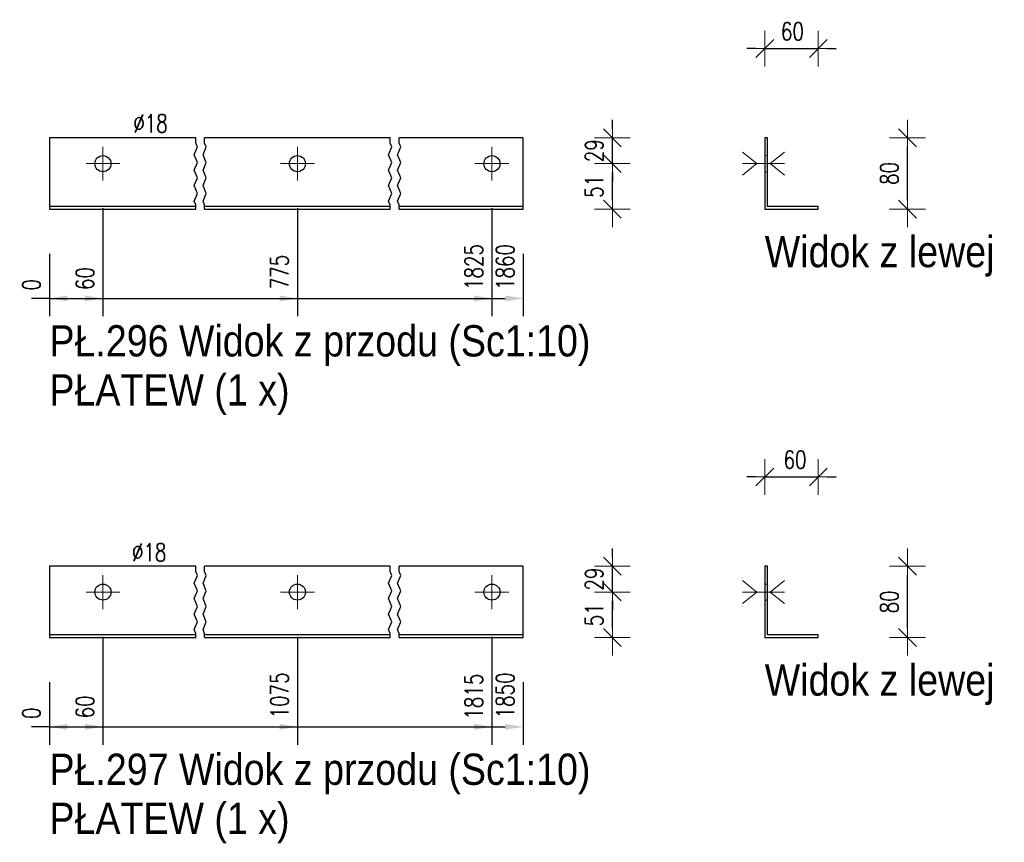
# Model space of a CAD drawing. Header units: millimetres. Extents: x -134 to 978, y 9358 to 10027.
# Tile 41 of 44: x 633 to 743, y 9795 to 9887. Entities that reach past the tile are written whole.
import ezdxf

# ---------------------------------------------------------------- set-up
doc = ezdxf.new("R2010")
doc.units = ezdxf.units.MM
doc.header["$LTSCALE"] = 10
doc.linetypes.add('HIDDEN', pattern=[0.375, 0.25, -0.125])
doc.linetypes.add('MITTE', pattern=[2, 1.25, -0.25, 0.25, -0.25])
doc.layers.get('Defpoints').update_dxf_attribs({"color": 1})
for name, color, linetype, lineweight in [('PS_Bolt', 4, 'Continuous', 13), ('PS_DIM', 4, 'Continuous', 13), ('PS_Hidden', 2, 'HIDDEN', 9), ('PS_Mid', 5, 'MITTE', 15), ('PS_Shape', 161, 'Continuous', 30), ('PS_SOLID', 7, 'Continuous', 30), ('PS_TEXT', 3, 'Continuous', 18)]:
    doc.layers.add(name, color=color, linetype=linetype, lineweight=lineweight)
doc.styles.add('gil', font='txt', dxfattribs={"width": 0.9})
doc.styles.add('simplex', font='simplex.shx', dxfattribs={"width": 0.75})
doc.dimstyles.new('1_10_GŁ_DS1-LS10', dxfattribs={"dimtxt": 2, "dimasz": 2, "dimexe": 2, "dimexo": 5, "dimgap": 1, "dimtad": 1, "dimjust": 4, "dimdec": 0, "dimlfac": 10, "dimtxsty": 'simplex', "dimblk1": 'NONE', "dimsah": 1, "dimcen": 2, "dimclrd": 256, "dimclre": 256, "dimclrt": 3, "dimadec": 1, "dimazin": 0, "dimtfac": 1, "dimtdec": 0, "dimtmove": 2, "dimatfit": 3, "dimfxl": 1, "dimarcsym": 0})
doc.dimstyles.new('1_10_PRZ_DS1-LS10', dxfattribs={"dimtxt": 2, "dimasz": 1, "dimexe": 2, "dimexo": 5, "dimgap": 1, "dimtad": 1, "dimdec": 0, "dimlfac": 10, "dimtxsty": 'simplex', "dimblk": 'dimznak', "dimcen": 2, "dimse1": 1, "dimse2": 1, "dimclrt": 3, "dimadec": 1, "dimazin": 0, "dimtfac": 1, "dimtdec": 0, "dimtix": 1, "dimtmove": 2, "dimatfit": 3, "dimldrblk": 'dim-grot', "dimfxl": 1, "dimarcsym": 0})

# ---------------------------------------------------------------- blocks, each defined once
blk = doc.blocks.new('*D418')
at = {"layer": 'Defpoints', "color": 0, "transparency": 16777216}
for p in [(636, 9865.44), (636, 9865.44), (636, 9855.44)]:
    blk.add_point(p, dxfattribs=at)
at = {"layer": 'PS_DIM', "lineweight": -2, "transparency": 16777216}
for p, q in [((636, 9860.44), (636, 9853.44)), ((636, 9860.44), (636, 9853.44)), ((636, 9855.44), (634, 9855.44)), ((636, 9855.44), (636, 9855.44)), ((638, 9855.44), (640, 9855.44))]:
    blk.add_line(p, q, dxfattribs=at)
at = {"layer": 'PS_DIM', "transparency": 16777216}
blk.add_solid([(638, 9855.77), (638, 9855.11), (636, 9855.44)], dxfattribs=at)
at = {"layer": 'PS_DIM', "color": 3, "transparency": 16777216, "insert": (633.98, 9856.96), "char_height": 2, "attachment_point": 5, "rotation": 90, "style": 'simplex'}
blk.add_mtext('0', dxfattribs=at)
blk = doc.blocks.new('_None')
blk = doc.blocks.new('*D419')
at = {"layer": 'Defpoints', "color": 0, "transparency": 16777216}
for p in [(642, 9870.54), (636, 9865.44), (642, 9855.44)]:
    blk.add_point(p, dxfattribs=at)
at = {"layer": 'PS_DIM', "lineweight": -2, "transparency": 16777216}
for p, q in [((642, 9865.54), (642, 9853.44)), ((636, 9860.44), (636, 9853.44)), ((636, 9855.44), (640, 9855.44))]:
    blk.add_line(p, q, dxfattribs=at)
at = {"layer": 'PS_DIM', "transparency": 16777216}
blk.add_solid([(640, 9855.77), (640, 9855.11), (642, 9855.44)], dxfattribs=at)
at = {"layer": 'PS_DIM', "color": 3, "transparency": 16777216, "insert": (639.98, 9857.67), "char_height": 2, "attachment_point": 5, "rotation": 90, "style": 'simplex'}
blk.add_mtext('60', dxfattribs=at)
blk = doc.blocks.new('*D420')
at = {"layer": 'Defpoints', "color": 0, "transparency": 16777216}
for p in [(663.8, 9870.54), (636, 9865.44), (663.8, 9855.44)]:
    blk.add_point(p, dxfattribs=at)
at = {"layer": 'PS_DIM', "lineweight": -2, "transparency": 16777216}
for p, q in [((663.8, 9865.54), (663.8, 9853.44)), ((636, 9860.44), (636, 9853.44)), ((636, 9855.44), (661.8, 9855.44))]:
    blk.add_line(p, q, dxfattribs=at)
at = {"layer": 'PS_DIM', "transparency": 16777216}
blk.add_solid([(661.8, 9855.77), (661.8, 9855.11), (663.8, 9855.44)], dxfattribs=at)
at = {"layer": 'PS_DIM', "color": 3, "transparency": 16777216, "insert": (661.78, 9858.39), "char_height": 2, "attachment_point": 5, "rotation": 90, "style": 'simplex'}
blk.add_mtext('775', dxfattribs=at)
blk = doc.blocks.new('*D421')
at = {"layer": 'Defpoints', "color": 0, "transparency": 16777216}
for p in [(685.6, 9870.54), (636, 9865.44), (685.6, 9855.44)]:
    blk.add_point(p, dxfattribs=at)
at = {"layer": 'PS_DIM', "lineweight": -2, "transparency": 16777216}
for p, q in [((685.6, 9865.54), (685.6, 9853.44)), ((636, 9860.44), (636, 9853.44)), ((636, 9855.44), (683.6, 9855.44))]:
    blk.add_line(p, q, dxfattribs=at)
at = {"layer": 'PS_DIM', "transparency": 16777216}
blk.add_solid([(683.6, 9855.77), (683.6, 9855.11), (685.6, 9855.44)], dxfattribs=at)
at = {"layer": 'PS_DIM', "color": 3, "transparency": 16777216, "insert": (683.58, 9858.96), "char_height": 2, "attachment_point": 5, "rotation": 90, "style": 'simplex'}
blk.add_mtext('1825', dxfattribs=at)
blk = doc.blocks.new('*D422')
at = {"layer": 'Defpoints', "color": 0, "transparency": 16777216}
for p in [(636, 9865.44), (689.1, 9865.44), (689.1, 9855.44)]:
    blk.add_point(p, dxfattribs=at)
at = {"layer": 'PS_DIM', "lineweight": -2, "transparency": 16777216}
for p, q in [((636, 9860.44), (636, 9853.44)), ((689.1, 9860.44), (689.1, 9853.44)), ((636, 9855.44), (687.1, 9855.44))]:
    blk.add_line(p, q, dxfattribs=at)
at = {"layer": 'PS_DIM', "transparency": 16777216}
blk.add_solid([(687.1, 9855.77), (687.1, 9855.11), (689.1, 9855.44)], dxfattribs=at)
at = {"layer": 'PS_DIM', "color": 3, "transparency": 16777216, "insert": (687.08, 9858.96), "char_height": 2, "attachment_point": 5, "rotation": 90, "style": 'simplex'}
blk.add_mtext('1860', dxfattribs=at)
blk = doc.blocks.new('dimznak')
at = {"color": 0}
for points in [[(0, 2), (0, -2)], [(-2, 0), (2, 0)]]:
    blk.add_lwpolyline(points, dxfattribs=at)
at = {"color": 2}
blk.add_lwpolyline([(1, 1), (-1, -1)], dxfattribs=at)
blk = doc.blocks.new('*D423')
at = {"layer": 'Defpoints', "color": 0, "transparency": 16777216}
for p in [(685.6, 9870.54), (699.1, 9870.54), (685.6, 9865.44)]:
    blk.add_point(p, dxfattribs=at)
at = {"layer": 'PS_DIM', "color": 0, "lineweight": -2, "transparency": 16777216}
blk.add_line((699.1, 9866.44), (699.1, 9869.54), dxfattribs=at)
for p, rotation in [((699.1, 9870.54), 90), ((699.1, 9865.44), 270)]:
    blk.add_blockref('dimznak', p, dxfattribs=dict(at, rotation=rotation))
at = {"layer": 'PS_DIM', "color": 3, "transparency": 16777216, "insert": (697.06, 9867.99), "char_height": 2, "attachment_point": 5, "rotation": 90, "style": 'simplex'}
blk.add_mtext('51', dxfattribs=at)
blk = doc.blocks.new('dim-grot')
blk.add_hatch(color=256).paths.add_polyline_path([(0, 0), (-2, 0.5), (-2, -0.5)])
blk.add_lwpolyline([(0, 0), (-2, 0.5), (-2, -0.5), (0, 0)])
blk = doc.blocks.new('*D424')
at = {"layer": 'Defpoints', "color": 0, "transparency": 16777216}
for p in [(685.6, 9873.44), (699.1, 9873.44), (685.6, 9870.54)]:
    blk.add_point(p, dxfattribs=at)
at = {"layer": 'PS_DIM', "color": 0, "lineweight": -2, "transparency": 16777216}
for p, q in [((699.1, 9874.44), (699.1, 9875.44)), ((699.1, 9870.54), (699.1, 9873.44)), ((699.1, 9869.54), (699.1, 9868.54))]:
    blk.add_line(p, q, dxfattribs=at)
for p, rotation in [((699.1, 9873.44), 270), ((699.1, 9870.54), 90)]:
    blk.add_blockref('dimznak', p, dxfattribs=dict(at, rotation=rotation))
at = {"layer": 'PS_DIM', "color": 3, "transparency": 16777216, "insert": (697.06, 9871.99), "char_height": 2, "attachment_point": 5, "rotation": 90, "style": 'simplex'}
blk.add_mtext('29', dxfattribs=at)
blk = doc.blocks.new('*D425')
at = {"layer": 'Defpoints', "color": 0, "transparency": 16777216}
for p in [(722.18, 9883.44), (716.18, 9873.44), (722.18, 9865.74)]:
    blk.add_point(p, dxfattribs=at)
at = {"layer": 'PS_DIM', "color": 0, "lineweight": -2, "transparency": 16777216}
for p, q in [((715.18, 9883.44), (714.18, 9883.44)), ((716.18, 9883.44), (722.18, 9883.44)), ((723.18, 9883.44), (724.18, 9883.44))]:
    blk.add_line(p, q, dxfattribs=at)
blk.add_blockref('dimznak', (716.18, 9883.44), dxfattribs=at)
at = {"layer": 'PS_DIM', "color": 0, "lineweight": -2, "transparency": 16777216, "rotation": 180}
blk.add_blockref('dimznak', (722.18, 9883.44), dxfattribs=at)
at = {"layer": 'PS_DIM', "color": 3, "transparency": 16777216, "insert": (719.28, 9885.36), "char_height": 2, "attachment_point": 5, "style": 'simplex'}
blk.add_mtext('60', dxfattribs=at)
blk = doc.blocks.new('*D426')
at = {"layer": 'Defpoints', "color": 0, "transparency": 16777216}
for p in [(722.18, 9873.44), (732.18, 9873.44), (722.18, 9865.44)]:
    blk.add_point(p, dxfattribs=at)
at = {"layer": 'PS_DIM', "color": 0, "lineweight": -2, "transparency": 16777216}
blk.add_line((732.18, 9866.44), (732.18, 9872.44), dxfattribs=at)
for p, rotation in [((732.18, 9873.44), 90), ((732.18, 9865.44), 270)]:
    blk.add_blockref('dimznak', p, dxfattribs=dict(at, rotation=rotation))
at = {"layer": 'PS_DIM', "color": 3, "transparency": 16777216, "insert": (730.14, 9869.44), "char_height": 2, "attachment_point": 5, "rotation": 90, "style": 'simplex'}
blk.add_mtext('80', dxfattribs=at)
blk = doc.blocks.new('*D427')
at = {"layer": 'Defpoints', "color": 0, "transparency": 16777216}
for p in [(636, 9817.44), (636, 9817.44), (636, 9807.44)]:
    blk.add_point(p, dxfattribs=at)
at = {"layer": 'PS_DIM', "lineweight": -2, "transparency": 16777216}
for p, q in [((636, 9812.44), (636, 9805.44)), ((636, 9812.44), (636, 9805.44)), ((636, 9807.44), (634, 9807.44)), ((636, 9807.44), (636, 9807.44)), ((638, 9807.44), (640, 9807.44))]:
    blk.add_line(p, q, dxfattribs=at)
at = {"layer": 'PS_DIM', "transparency": 16777216}
blk.add_solid([(638, 9807.77), (638, 9807.11), (636, 9807.44)], dxfattribs=at)
at = {"layer": 'PS_DIM', "color": 3, "transparency": 16777216, "insert": (633.98, 9808.96), "char_height": 2, "attachment_point": 5, "rotation": 90, "style": 'simplex'}
blk.add_mtext('0', dxfattribs=at)
blk = doc.blocks.new('*D428')
at = {"layer": 'Defpoints', "color": 0, "transparency": 16777216}
for p in [(642, 9822.54), (636, 9817.44), (642, 9807.44)]:
    blk.add_point(p, dxfattribs=at)
at = {"layer": 'PS_DIM', "lineweight": -2, "transparency": 16777216}
for p, q in [((642, 9817.54), (642, 9805.44)), ((636, 9812.44), (636, 9805.44)), ((636, 9807.44), (640, 9807.44))]:
    blk.add_line(p, q, dxfattribs=at)
at = {"layer": 'PS_DIM', "transparency": 16777216}
blk.add_solid([(640, 9807.77), (640, 9807.11), (642, 9807.44)], dxfattribs=at)
at = {"layer": 'PS_DIM', "color": 3, "transparency": 16777216, "insert": (639.98, 9809.67), "char_height": 2, "attachment_point": 5, "rotation": 90, "style": 'simplex'}
blk.add_mtext('60', dxfattribs=at)
blk = doc.blocks.new('*D429')
at = {"layer": 'Defpoints', "color": 0, "transparency": 16777216}
for p in [(663.8, 9822.54), (636, 9817.44), (663.8, 9807.44)]:
    blk.add_point(p, dxfattribs=at)
at = {"layer": 'PS_DIM', "lineweight": -2, "transparency": 16777216}
for p, q in [((663.8, 9817.54), (663.8, 9805.44)), ((636, 9812.44), (636, 9805.44)), ((636, 9807.44), (661.8, 9807.44))]:
    blk.add_line(p, q, dxfattribs=at)
at = {"layer": 'PS_DIM', "transparency": 16777216}
blk.add_solid([(661.8, 9807.77), (661.8, 9807.11), (663.8, 9807.44)], dxfattribs=at)
at = {"layer": 'PS_DIM', "color": 3, "transparency": 16777216, "insert": (661.78, 9810.96), "char_height": 2, "attachment_point": 5, "rotation": 90, "style": 'simplex'}
blk.add_mtext('1075', dxfattribs=at)
blk = doc.blocks.new('*D430')
at = {"layer": 'Defpoints', "color": 0, "transparency": 16777216}
for p in [(685.6, 9822.54), (636, 9817.44), (685.6, 9807.44)]:
    blk.add_point(p, dxfattribs=at)
at = {"layer": 'PS_DIM', "lineweight": -2, "transparency": 16777216}
for p, q in [((685.6, 9817.54), (685.6, 9805.44)), ((636, 9812.44), (636, 9805.44)), ((636, 9807.44), (683.6, 9807.44))]:
    blk.add_line(p, q, dxfattribs=at)
at = {"layer": 'PS_DIM', "transparency": 16777216}
blk.add_solid([(683.6, 9807.77), (683.6, 9807.11), (685.6, 9807.44)], dxfattribs=at)
at = {"layer": 'PS_DIM', "color": 3, "transparency": 16777216, "insert": (683.58, 9810.82), "char_height": 2, "attachment_point": 5, "rotation": 90, "style": 'simplex'}
blk.add_mtext('1815', dxfattribs=at)
blk = doc.blocks.new('*D431')
at = {"layer": 'Defpoints', "color": 0, "transparency": 16777216}
for p in [(636, 9817.44), (689.1, 9817.44), (689.1, 9807.44)]:
    blk.add_point(p, dxfattribs=at)
at = {"layer": 'PS_DIM', "lineweight": -2, "transparency": 16777216}
for p, q in [((636, 9812.44), (636, 9805.44)), ((689.1, 9812.44), (689.1, 9805.44)), ((636, 9807.44), (687.1, 9807.44))]:
    blk.add_line(p, q, dxfattribs=at)
at = {"layer": 'PS_DIM', "transparency": 16777216}
blk.add_solid([(687.1, 9807.77), (687.1, 9807.11), (689.1, 9807.44)], dxfattribs=at)
at = {"layer": 'PS_DIM', "color": 3, "transparency": 16777216, "insert": (687.08, 9810.96), "char_height": 2, "attachment_point": 5, "rotation": 90, "style": 'simplex'}
blk.add_mtext('1850', dxfattribs=at)
blk = doc.blocks.new('*D432')
at = {"layer": 'Defpoints', "color": 0, "transparency": 16777216}
for p in [(685.6, 9822.54), (699.1, 9822.54), (685.6, 9817.44)]:
    blk.add_point(p, dxfattribs=at)
at = {"layer": 'PS_DIM', "color": 0, "lineweight": -2, "transparency": 16777216}
blk.add_line((699.1, 9818.44), (699.1, 9821.54), dxfattribs=at)
for p, rotation in [((699.1, 9822.54), 90), ((699.1, 9817.44), 270)]:
    blk.add_blockref('dimznak', p, dxfattribs=dict(at, rotation=rotation))
at = {"layer": 'PS_DIM', "color": 3, "transparency": 16777216, "insert": (697.06, 9819.99), "char_height": 2, "attachment_point": 5, "rotation": 90, "style": 'simplex'}
blk.add_mtext('51', dxfattribs=at)
blk = doc.blocks.new('*D433')
at = {"layer": 'Defpoints', "color": 0, "transparency": 16777216}
for p in [(685.6, 9825.44), (699.1, 9825.44), (685.6, 9822.54)]:
    blk.add_point(p, dxfattribs=at)
at = {"layer": 'PS_DIM', "color": 0, "lineweight": -2, "transparency": 16777216}
for p, q in [((699.1, 9826.44), (699.1, 9827.44)), ((699.1, 9822.54), (699.1, 9825.44)), ((699.1, 9821.54), (699.1, 9820.54))]:
    blk.add_line(p, q, dxfattribs=at)
for p, rotation in [((699.1, 9825.44), 270), ((699.1, 9822.54), 90)]:
    blk.add_blockref('dimznak', p, dxfattribs=dict(at, rotation=rotation))
at = {"layer": 'PS_DIM', "color": 3, "transparency": 16777216, "insert": (697.06, 9823.99), "char_height": 2, "attachment_point": 5, "rotation": 90, "style": 'simplex'}
blk.add_mtext('29', dxfattribs=at)
blk = doc.blocks.new('*D434')
at = {"layer": 'Defpoints', "color": 0, "transparency": 16777216}
for p in [(722.18, 9835.44), (716.18, 9825.44), (722.18, 9817.74)]:
    blk.add_point(p, dxfattribs=at)
at = {"layer": 'PS_DIM', "color": 0, "lineweight": -2, "transparency": 16777216}
for p, q in [((715.18, 9835.44), (714.18, 9835.44)), ((716.18, 9835.44), (722.18, 9835.44)), ((723.18, 9835.44), (724.18, 9835.44))]:
    blk.add_line(p, q, dxfattribs=at)
blk.add_blockref('dimznak', (716.18, 9835.44), dxfattribs=at)
at = {"layer": 'PS_DIM', "color": 0, "lineweight": -2, "transparency": 16777216, "rotation": 180}
blk.add_blockref('dimznak', (722.18, 9835.44), dxfattribs=at)
at = {"layer": 'PS_DIM', "color": 3, "transparency": 16777216, "insert": (719.57, 9837.37), "char_height": 2, "attachment_point": 5, "style": 'simplex'}
blk.add_mtext('60', dxfattribs=at)
blk = doc.blocks.new('*D435')
at = {"layer": 'Defpoints', "color": 0, "transparency": 16777216}
for p in [(722.18, 9825.44), (732.18, 9825.44), (722.18, 9817.44)]:
    blk.add_point(p, dxfattribs=at)
at = {"layer": 'PS_DIM', "color": 0, "lineweight": -2, "transparency": 16777216}
blk.add_line((732.18, 9818.44), (732.18, 9824.44), dxfattribs=at)
for p, rotation in [((732.18, 9825.44), 90), ((732.18, 9817.44), 270)]:
    blk.add_blockref('dimznak', p, dxfattribs=dict(at, rotation=rotation))
at = {"layer": 'PS_DIM', "color": 3, "transparency": 16777216, "insert": (730.14, 9821.44), "char_height": 2, "attachment_point": 5, "rotation": 90, "style": 'simplex'}
blk.add_mtext('80', dxfattribs=at)
blk = doc.blocks.new('*X870')
at = {"color": 3, "linetype": 'Continuous'}
blk.add_line((685.6, 9870.54), (685.6, 9870.54), dxfattribs=at)
blk.add_line((685.6, 9870.54), (685.6, 9870.54), dxfattribs=at)
blk.add_line((685.6, 9870.54), (685.6, 9870.54), dxfattribs=at)
blk.add_line((685.6, 9870.54), (685.6, 9870.54), dxfattribs=at)
blk.add_line((685.6, 9870.54), (685.6, 9870.54), dxfattribs=at)
blk = doc.blocks.new('*X871')
at = {"color": 3, "linetype": 'Continuous'}
blk.add_line((642, 9870.54), (642, 9870.54), dxfattribs=at)
blk.add_line((642, 9870.54), (642, 9870.54), dxfattribs=at)
blk.add_line((642, 9870.54), (642, 9870.54), dxfattribs=at)
blk.add_line((642, 9870.54), (642, 9870.54), dxfattribs=at)
blk.add_line((642, 9870.54), (642, 9870.54), dxfattribs=at)
blk = doc.blocks.new('*X872')
at = {"color": 1}
for p, q in [((652.4, 9872.85), (652.4, 9873.44)), ((653.4, 9872.85), (653.4, 9873.44)), ((674.2, 9872.85), (674.2, 9873.44)), ((675.2, 9872.85), (675.2, 9873.44)), ((652.22, 9871.54), (652.58, 9872.41)), ((652.58, 9872.41), (652.4, 9872.85)), ((653.22, 9871.54), (653.58, 9872.41)), ((653.58, 9872.41), (653.4, 9872.85)), ((674.02, 9871.54), (674.38, 9872.41)), ((674.38, 9872.41), (674.2, 9872.85)), ((675.02, 9871.54), (675.38, 9872.41)), ((675.38, 9872.41), (675.2, 9872.85)), ((652.58, 9870.68), (652.22, 9871.54)), ((653.58, 9870.68), (653.22, 9871.54)), ((674.38, 9870.68), (674.02, 9871.54)), ((675.38, 9870.68), (675.02, 9871.54)), ((652.22, 9869.81), (652.58, 9870.68)), ((652.58, 9868.94), (652.22, 9869.81)), ((653.22, 9869.81), (653.58, 9870.68)), ((653.58, 9868.94), (653.22, 9869.81)), ((674.02, 9869.81), (674.38, 9870.68)), ((674.38, 9868.94), (674.02, 9869.81)), ((675.02, 9869.81), (675.38, 9870.68)), ((675.38, 9868.94), (675.02, 9869.81)), ((652.22, 9868.08), (652.58, 9868.94)), ((653.22, 9868.08), (653.58, 9868.94)), ((674.02, 9868.08), (674.38, 9868.94)), ((675.02, 9868.08), (675.38, 9868.94)), ((652.58, 9867.21), (652.22, 9868.08)), ((653.58, 9867.21), (653.22, 9868.08)), ((674.38, 9867.21), (674.02, 9868.08)), ((675.38, 9867.21), (675.02, 9868.08)), ((652.22, 9866.34), (652.58, 9867.21)), ((653.22, 9866.34), (653.58, 9867.21)), ((674.02, 9866.34), (674.38, 9867.21)), ((675.02, 9866.34), (675.38, 9867.21)), ((652.4, 9865.91), (652.22, 9866.34)), ((652.4, 9865.44), (652.4, 9865.91)), ((653.4, 9865.91), (653.22, 9866.34)), ((653.4, 9865.44), (653.4, 9865.91)), ((674.2, 9865.91), (674.02, 9866.34)), ((674.2, 9865.44), (674.2, 9865.91)), ((675.2, 9865.91), (675.02, 9866.34)), ((675.2, 9865.44), (675.2, 9865.91))]:
    blk.add_line(p, q, dxfattribs=at)
at = {"layer": 'PS_Mid', "color": 5, "linetype": 'MITTE'}
for p, q in [((642, 9872.44), (642, 9868.64)), ((663.8, 9872.44), (663.8, 9868.64)), ((685.6, 9872.44), (685.6, 9868.64)), ((643.9, 9870.54), (640.1, 9870.54)), ((665.7, 9870.54), (661.9, 9870.54)), ((687.5, 9870.54), (683.7, 9870.54))]:
    blk.add_line(p, q, dxfattribs=at)
at = {"layer": 'PS_SOLID', "color": 7, "linetype": 'Continuous'}
for p, q in [((642, 9873.44), (636, 9873.44)), ((636, 9873.44), (636, 9865.74)), ((652.4, 9873.44), (642, 9873.44)), ((663.8, 9873.44), (653.4, 9873.44)), ((674.2, 9873.44), (663.8, 9873.44)), ((685.6, 9873.44), (675.2, 9873.44)), ((689.1, 9873.44), (685.6, 9873.44)), ((689.1, 9865.74), (689.1, 9873.44)), ((652.4, 9865.74), (636, 9865.74)), ((636, 9865.74), (636, 9865.44)), ((636, 9865.44), (652.4, 9865.44)), ((674.2, 9865.74), (653.4, 9865.74)), ((653.4, 9865.44), (674.2, 9865.44)), ((689.1, 9865.74), (675.2, 9865.74)), ((675.2, 9865.44), (689.1, 9865.44)), ((689.1, 9865.44), (689.1, 9865.74))]:
    blk.add_line(p, q, dxfattribs=at)
at = {"layer": 'PS_SOLID', "color": 7}
for centre in [(642, 9870.54), (663.8, 9870.54), (685.6, 9870.54)]:
    blk.add_circle(centre, 0.9, dxfattribs=at)
blk = doc.blocks.new('*X873')
at = {"color": 3, "style": 'gil', "width": 0.9}
for s, p in [('PŁ.296 Widok z przodu (Sc1:10)', (636, 9848.94)), ('PŁATEW (1 x)', (636, 9843.44))]:
    blk.add_text(s, height=3.5, dxfattribs=at).set_placement(p)
blk = doc.blocks.new('*X874')
at = {"color": 3, "linetype": 'Continuous'}
for p, q in [((713.68, 9871.82), (715.28, 9870.54)), ((718.38, 9871.82), (716.78, 9870.54)), ((715.28, 9870.54), (713.68, 9869.26)), ((718.38, 9870.54), (713.68, 9870.54)), ((716.78, 9870.54), (718.38, 9869.26))]:
    blk.add_line(p, q, dxfattribs=at)
blk = doc.blocks.new('*X875')
at = {"color": 3, "linetype": 'Continuous'}
for p, q in [((713.68, 9871.82), (715.28, 9870.54)), ((718.38, 9871.82), (716.78, 9870.54)), ((715.28, 9870.54), (713.68, 9869.26)), ((718.38, 9870.54), (713.68, 9870.54)), ((716.78, 9870.54), (718.38, 9869.26))]:
    blk.add_line(p, q, dxfattribs=at)
blk = doc.blocks.new('*X876')
at = {"layer": 'PS_Hidden', "color": 2, "linetype": 'HIDDEN'}
for p, q in [((716.48, 9871.44), (716.18, 9871.44)), ((716.18, 9869.64), (716.48, 9869.64))]:
    blk.add_line(p, q, dxfattribs=at)
at = {"layer": 'PS_SOLID', "color": 7, "linetype": 'Continuous'}
for p, q in [((716.48, 9873.44), (716.18, 9873.44)), ((716.18, 9873.44), (716.18, 9865.44)), ((716.48, 9870.54), (716.48, 9873.44)), ((716.48, 9865.74), (716.48, 9870.54)), ((716.18, 9865.44), (722.18, 9865.44)), ((722.18, 9865.74), (716.48, 9865.74)), ((722.18, 9865.44), (722.18, 9865.74))]:
    blk.add_line(p, q, dxfattribs=at)
blk = doc.blocks.new('*X877')
at = {"color": 3, "style": 'gil', "width": 0.9}
blk.add_text('Widok z lewej', height=3.5, dxfattribs=at).set_placement((716.18, 9858.94))
blk = doc.blocks.new('*X878')
at = {"color": 1}
for p, q in [((652.4, 9824.85), (652.4, 9825.44)), ((652.58, 9824.41), (652.4, 9824.85)), ((653.4, 9824.85), (653.4, 9825.44)), ((653.58, 9824.41), (653.4, 9824.85)), ((674.2, 9824.85), (674.2, 9825.44)), ((674.38, 9824.41), (674.2, 9824.85)), ((675.2, 9824.85), (675.2, 9825.44)), ((675.38, 9824.41), (675.2, 9824.85)), ((652.22, 9823.54), (652.58, 9824.41)), ((652.58, 9822.68), (652.22, 9823.54)), ((653.22, 9823.54), (653.58, 9824.41)), ((653.58, 9822.68), (653.22, 9823.54)), ((674.02, 9823.54), (674.38, 9824.41)), ((674.38, 9822.68), (674.02, 9823.54)), ((675.02, 9823.54), (675.38, 9824.41)), ((675.38, 9822.68), (675.02, 9823.54)), ((652.22, 9821.81), (652.58, 9822.68)), ((653.22, 9821.81), (653.58, 9822.68)), ((674.02, 9821.81), (674.38, 9822.68)), ((675.02, 9821.81), (675.38, 9822.68)), ((652.58, 9820.94), (652.22, 9821.81)), ((653.58, 9820.94), (653.22, 9821.81)), ((674.38, 9820.94), (674.02, 9821.81)), ((675.38, 9820.94), (675.02, 9821.81)), ((652.22, 9820.08), (652.58, 9820.94)), ((653.22, 9820.08), (653.58, 9820.94)), ((674.02, 9820.08), (674.38, 9820.94)), ((675.02, 9820.08), (675.38, 9820.94)), ((652.58, 9819.21), (652.22, 9820.08)), ((652.22, 9818.34), (652.58, 9819.21)), ((653.58, 9819.21), (653.22, 9820.08)), ((653.22, 9818.34), (653.58, 9819.21)), ((674.38, 9819.21), (674.02, 9820.08)), ((674.02, 9818.34), (674.38, 9819.21)), ((675.38, 9819.21), (675.02, 9820.08)), ((675.02, 9818.34), (675.38, 9819.21)), ((652.4, 9817.91), (652.22, 9818.34)), ((653.4, 9817.91), (653.22, 9818.34)), ((674.2, 9817.91), (674.02, 9818.34)), ((675.2, 9817.91), (675.02, 9818.34)), ((652.4, 9817.44), (652.4, 9817.91)), ((653.4, 9817.44), (653.4, 9817.91)), ((674.2, 9817.44), (674.2, 9817.91)), ((675.2, 9817.44), (675.2, 9817.91))]:
    blk.add_line(p, q, dxfattribs=at)
at = {"layer": 'PS_Mid', "color": 5, "linetype": 'MITTE'}
for p, q in [((642, 9824.44), (642, 9820.64)), ((663.8, 9824.44), (663.8, 9820.64)), ((685.6, 9824.44), (685.6, 9820.64)), ((643.9, 9822.54), (640.1, 9822.54)), ((665.7, 9822.54), (661.9, 9822.54)), ((687.5, 9822.54), (683.7, 9822.54))]:
    blk.add_line(p, q, dxfattribs=at)
at = {"layer": 'PS_SOLID', "color": 7, "linetype": 'Continuous'}
for p, q in [((642, 9825.44), (636, 9825.44)), ((636, 9825.44), (636, 9817.74)), ((652.4, 9825.44), (642, 9825.44)), ((663.8, 9825.44), (653.4, 9825.44)), ((674.2, 9825.44), (663.8, 9825.44)), ((685.6, 9825.44), (675.2, 9825.44)), ((689.1, 9825.44), (685.6, 9825.44)), ((689.1, 9817.74), (689.1, 9825.44)), ((652.4, 9817.74), (636, 9817.74)), ((636, 9817.74), (636, 9817.44)), ((636, 9817.44), (652.4, 9817.44)), ((674.2, 9817.74), (653.4, 9817.74)), ((653.4, 9817.44), (674.2, 9817.44)), ((689.1, 9817.74), (675.2, 9817.74)), ((675.2, 9817.44), (689.1, 9817.44)), ((689.1, 9817.44), (689.1, 9817.74))]:
    blk.add_line(p, q, dxfattribs=at)
at = {"layer": 'PS_SOLID', "color": 7}
for centre in [(642, 9822.54), (663.8, 9822.54), (685.6, 9822.54)]:
    blk.add_circle(centre, 0.9, dxfattribs=at)
blk = doc.blocks.new('*X879')
at = {"color": 3, "linetype": 'Continuous'}
blk.add_line((685.6, 9822.54), (685.6, 9822.54), dxfattribs=at)
blk.add_line((685.6, 9822.54), (685.6, 9822.54), dxfattribs=at)
blk.add_line((685.6, 9822.54), (685.6, 9822.54), dxfattribs=at)
blk.add_line((685.6, 9822.54), (685.6, 9822.54), dxfattribs=at)
blk.add_line((685.6, 9822.54), (685.6, 9822.54), dxfattribs=at)
blk = doc.blocks.new('*X880')
at = {"color": 3, "linetype": 'Continuous'}
blk.add_line((642, 9822.54), (642, 9822.54), dxfattribs=at)
blk.add_line((642, 9822.54), (642, 9822.54), dxfattribs=at)
blk.add_line((642, 9822.54), (642, 9822.54), dxfattribs=at)
blk.add_line((642, 9822.54), (642, 9822.54), dxfattribs=at)
blk.add_line((642, 9822.54), (642, 9822.54), dxfattribs=at)
blk = doc.blocks.new('*X881')
at = {"color": 3, "style": 'gil', "width": 0.9}
for s, p in [('PŁ.297 Widok z przodu (Sc1:10)', (636, 9800.94)), ('PŁATEW (1 x)', (636, 9795.44))]:
    blk.add_text(s, height=3.5, dxfattribs=at).set_placement(p)
blk = doc.blocks.new('*X882')
at = {"layer": 'PS_Hidden', "color": 2, "linetype": 'HIDDEN'}
for p, q in [((716.48, 9823.44), (716.18, 9823.44)), ((716.18, 9821.64), (716.48, 9821.64))]:
    blk.add_line(p, q, dxfattribs=at)
at = {"layer": 'PS_SOLID', "color": 7, "linetype": 'Continuous'}
for p, q in [((716.48, 9825.44), (716.18, 9825.44)), ((716.18, 9825.44), (716.18, 9817.44)), ((716.48, 9822.54), (716.48, 9825.44)), ((716.48, 9817.74), (716.48, 9822.54)), ((716.18, 9817.44), (722.18, 9817.44)), ((722.18, 9817.74), (716.48, 9817.74)), ((722.18, 9817.44), (722.18, 9817.74))]:
    blk.add_line(p, q, dxfattribs=at)
blk = doc.blocks.new('*X883')
at = {"color": 3, "linetype": 'Continuous'}
for p, q in [((713.68, 9823.82), (715.28, 9822.54)), ((718.38, 9823.82), (716.78, 9822.54)), ((715.28, 9822.54), (713.68, 9821.26)), ((718.38, 9822.54), (713.68, 9822.54)), ((716.78, 9822.54), (718.38, 9821.26))]:
    blk.add_line(p, q, dxfattribs=at)
blk = doc.blocks.new('*X884')
at = {"color": 3, "linetype": 'Continuous'}
for p, q in [((713.68, 9823.82), (715.28, 9822.54)), ((718.38, 9823.82), (716.78, 9822.54)), ((715.28, 9822.54), (713.68, 9821.26)), ((718.38, 9822.54), (713.68, 9822.54)), ((716.78, 9822.54), (718.38, 9821.26))]:
    blk.add_line(p, q, dxfattribs=at)
blk = doc.blocks.new('*X885')
at = {"color": 3, "style": 'gil', "width": 0.9}
blk.add_text('Widok z lewej', height=3.5, dxfattribs=at).set_placement((716.18, 9810.94))

msp = doc.modelspace()

# ---------------------------------------------------------------- block references
at = {"layer": 'PS_Bolt', "color": 3}
for name in ['*X874', '*X875', '*X871', '*X870', '*X883', '*X884', '*X880', '*X879']:
    msp.add_blockref(name, (0, 0), dxfattribs=at)
at = {"layer": 'PS_Shape', "color": 1}
for name in ['*X872', '*X876', '*X878', '*X882']:
    msp.add_blockref(name, (0, 0), dxfattribs=at)
at = {"layer": 'PS_TEXT'}
for name in ['*X877', '*X873', '*X885', '*X881']:
    msp.add_blockref(name, (0, 0), dxfattribs=at)

# ---------------------------------------------------------------- texts
at = {"layer": 'PS_DIM', "char_height": 2, "attachment_point": 7, "style": 'simplex'}
for insert in [(645.4, 9874.05), (645.25, 9826)]:
    msp.add_mtext('\\A1;%%c18', dxfattribs=dict(at, insert=insert))

# ---------------------------------------------------------------- dimensions: what is measured, and where the dimension line sits
at = {"layer": 'PS_DIM'}
for base, p1, p2, picture, middle in [((722.18, 9883.44), (716.18, 9873.44), (722.18, 9865.74), '*D425', (719.28, 9885.36)), ((722.18, 9835.44), (716.18, 9825.44), (722.18, 9817.74), '*D434', (719.57, 9837.37))]:
    dim = msp.add_linear_dim(base=base, p1=p1, p2=p2, dimstyle='1_10_PRZ_DS1-LS10', dxfattribs=at)
    dim.commit()
    dim.dimension.update_dxf_attribs({"geometry": picture, "text_midpoint": middle, "dimtype": 128})
for base, p1, p2, picture, middle in [((699.1, 9873.44), (685.6, 9870.54), (685.6, 9873.44), '*D424', (697.06, 9871.99)), ((732.18, 9873.44), (722.18, 9865.44), (722.18, 9873.44), '*D426', (730.14, 9869.44)), ((699.1, 9870.54), (685.6, 9865.44), (685.6, 9870.54), '*D423', (697.06, 9867.99)), ((699.1, 9825.44), (685.6, 9822.54), (685.6, 9825.44), '*D433', (697.06, 9823.99)), ((732.18, 9825.44), (722.18, 9817.44), (722.18, 9825.44), '*D435', (730.14, 9821.44)), ((699.1, 9822.54), (685.6, 9817.44), (685.6, 9822.54), '*D432', (697.06, 9819.99))]:
    dim = msp.add_linear_dim(base=base, p1=p1, p2=p2, angle=90, dimstyle='1_10_PRZ_DS1-LS10', dxfattribs=at)
    dim.commit()
    dim.dimension.update_dxf_attribs({"geometry": picture, "text_midpoint": middle, "dimtype": 128})
for base, p1, p2, picture, middle in [((642, 9855.44), (636, 9865.44), (642, 9870.54), '*D419', (639.98, 9857.67)), ((635.9993, 9855.4396), (635.9992, 9865.4396), (635.9993, 9865.4396), '*D418', (633.9793, 9856.9596)), ((642, 9807.44), (636, 9817.44), (642, 9822.54), '*D428', (639.98, 9809.67)), ((635.9993, 9807.4396), (635.9992, 9817.4396), (635.9993, 9817.4396), '*D427', (633.9793, 9808.9596))]:
    dim = msp.add_linear_dim(base=base, p1=p1, p2=p2, dimstyle='1_10_GŁ_DS1-LS10', dxfattribs=at)
    dim.commit()
    dim.dimension.update_dxf_attribs({"geometry": picture, "text_midpoint": middle, "dimtype": 128, "text_rotation": 90})
for base, p1, p2, text, picture, middle in [((663.8, 9855.44), (636, 9865.44), (663.8, 9870.54), '775', '*D420', (661.78, 9858.39)), ((685.6, 9855.44), (636, 9865.44), (685.6, 9870.54), '1825', '*D421', (683.58, 9858.96)), ((689.1, 9855.44), (636, 9865.44), (689.1, 9865.44), '1860', '*D422', (687.08, 9858.96)), ((663.8, 9807.44), (636, 9817.44), (663.8, 9822.54), '1075', '*D429', (661.78, 9810.96)), ((685.6, 9807.44), (636, 9817.44), (685.6, 9822.54), '1815', '*D430', (683.58, 9810.82)), ((689.1, 9807.44), (636, 9817.44), (689.1, 9817.44), '1850', '*D431', (687.08, 9810.96))]:
    dim = msp.add_linear_dim(base=base, p1=p1, p2=p2, text=text, dimstyle='1_10_GŁ_DS1-LS10', dxfattribs=at)
    dim.commit()
    dim.dimension.update_dxf_attribs({"geometry": picture, "text_midpoint": middle, "dimtype": 128, "text_rotation": 90})

doc.saveas('drawing.dxf')
